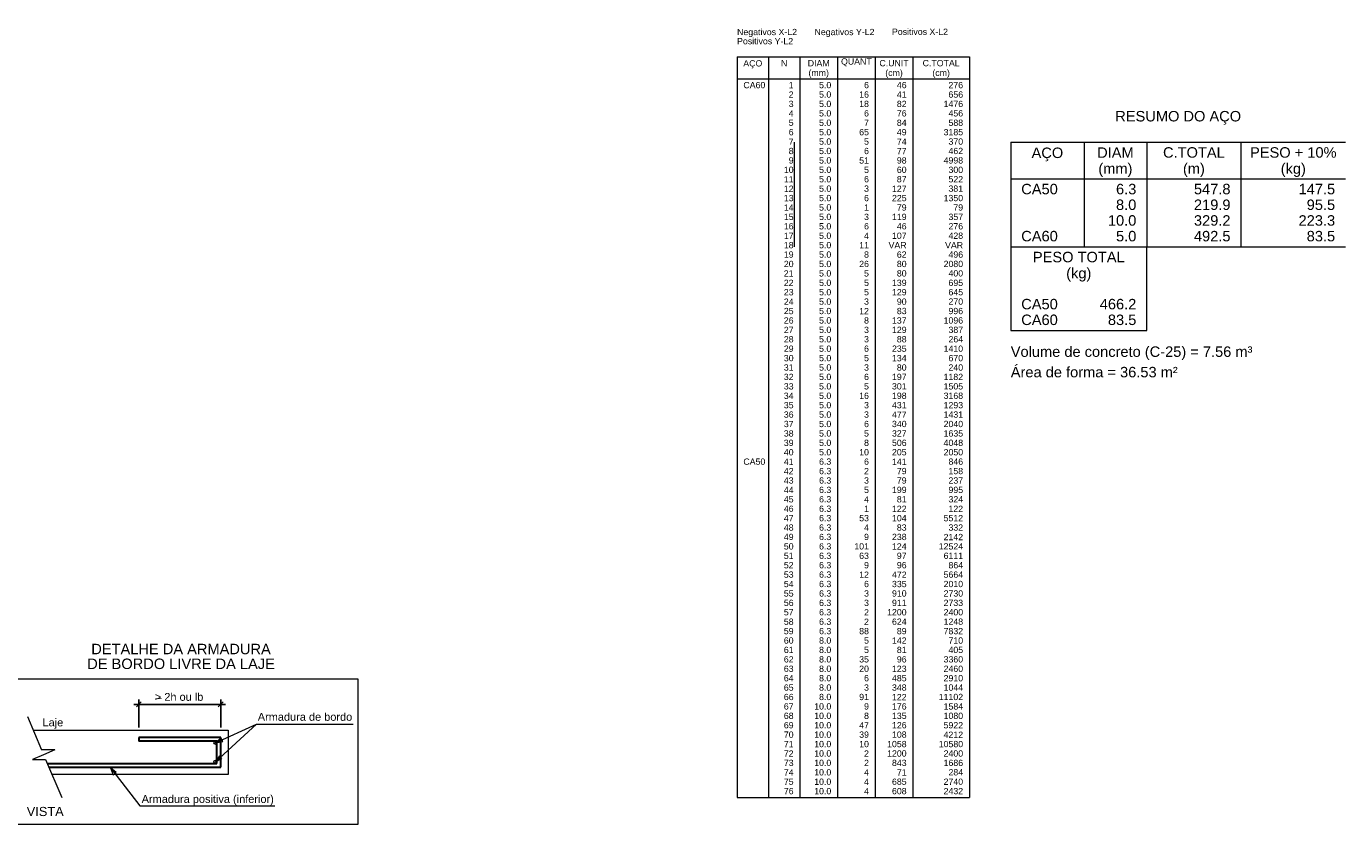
# Model space of a CAD drawing. Header units: millimetres. Extents: x 1852 to 2571, y -668 to -390.
# Tile 2 of 84: x 1868 to 1894, y -602 to -586. Entities that reach past the tile are written whole.
import ezdxf

# ---------------------------------------------------------------- set-up
doc = ezdxf.new("R2010")
doc.units = ezdxf.units.MM
for name, color, linetype, lineweight in [('Cotas', 1, 'Continuous', 0), ('DT-Arm complementar', 5, 'Continuous', 5), ('DT-Armadura', 1, 'Continuous', 30), ('DT-Forma', 5, 'Continuous', 5), ('DT-Indicações', 9, 'Continuous', 5), ('DT-Relação do aço', 250, 'Continuous', 5), ('DT-Textos', 7, 'Continuous', 5)]:
    doc.layers.add(name, color=color, linetype=linetype, lineweight=lineweight)
doc.styles.add('ARIAL', font='arial.ttf')
doc.styles.get("Standard").update_dxf_attribs({"font": 'arial.ttf'})
doc.dimstyles.new('UM_50.000000', dxfattribs={"dimtxt": 0.18, "dimasz": 0.1, "dimexe": 0.1, "dimexo": 0.2, "dimgap": 0, "dimtad": 1, "dimtih": 1, "dimtoh": 1, "dimdec": 1, "dimlfac": 50, "dimzin": 0, "dimdsep": 46, "dimtxsty": 'Standard', "dimcen": 0.09, "dimdle": 0.1, "dimadec": 1, "dimazin": 2, "dimtfac": 1, "dimtdec": 4, "dimtofl": 0, "dimtmove": 0, "dimatfit": 3, "dimfxl": 1, "dimtolj": 1, "dimarcsym": 0})

# ---------------------------------------------------------------- blocks, each defined once
blk = doc.blocks.new('_Oblique')
at = {"color": 0, "linetype": 'ByBlock', "lineweight": -2}
blk.add_line((-0.5, -0.5), (0.5, 0.5), dxfattribs=at)
blk = doc.blocks.new('*D1777')
at = {"layer": 'DT-Relação do aço', "color": 0, "linetype": 'Continuous', "lineweight": -2, "transparency": 16777216}
for p, q in [((1869.802, -600.313), (1869.802, -599.742)), ((1871.459, -600.313), (1871.459, -599.742)), ((1869.702, -599.842), (1871.559, -599.842))]:
    blk.add_line(p, q, dxfattribs=at)
at = {"layer": 'DT-Relação do aço', "color": 0, "linetype": 'Continuous', "lineweight": -2, "transparency": 16777216, "xscale": 0.1, "yscale": 0.1, "zscale": 0.1, "rotation": 180}
blk.add_blockref('_Oblique', (1869.802, -599.842), dxfattribs=at)
at = {"layer": 'DT-Relação do aço', "color": 0, "linetype": 'Continuous', "lineweight": -2, "transparency": 16777216, "xscale": 0.1, "yscale": 0.1, "zscale": 0.1}
blk.add_blockref('_Oblique', (1871.459, -599.842), dxfattribs=at)

msp = doc.modelspace()

# ---------------------------------------------------------------- linework, layer by layer
at = {"layer": 'Cotas'}
msp.add_lwpolyline([(1867.251, -599.322), (1874.232, -599.322), (1874.232, -602.277), (1867.251, -602.277), (1867.251, -599.322), (1867.251, -599.322), (1867.251, -599.322)], close=True, dxfattribs=at)
at = {"layer": 'DT-Arm complementar'}
for centre in [(1871.352, -600.6225), (1871.3512, -601.0042)]:
    msp.add_circle(centre, 0.0293, dxfattribs=at)
at = {"layer": 'DT-Armadura'}
for p, q in [((1871.4592, -600.513), (1869.8017, -600.513)), ((1869.8017, -600.513), (1869.8017, -600.588)), ((1871.4592, -601.113), (1871.4592, -600.513)), ((1871.3842, -600.588), (1869.8017, -600.588)), ((1871.3842, -601.038), (1871.3842, -600.588)), ((1867.9485, -601.038), (1871.3842, -601.038)), ((1867.9807, -601.113), (1871.4592, -601.113))]:
    msp.add_line(p, q, dxfattribs=at)
at = {"layer": 'DT-Forma'}
for p, q in [((1867.548, -600.0855), (1867.8345, -600.765)), ((1867.665, -600.363), (1871.6092, -600.363)), ((1871.6092, -600.363), (1871.6092, -601.263)), ((1868.1015, -600.765), (1867.8345, -600.765)), ((1868.1015, -600.765), (1867.875, -600.8617)), ((1867.875, -600.8617), (1867.6492, -600.9562)), ((1867.6492, -600.9562), (1867.914, -600.9562)), ((1867.914, -600.9562), (1868.2417, -601.7302)), ((1871.6092, -601.263), (1868.0437, -601.263))]:
    msp.add_line(p, q, dxfattribs=at)
at = {"layer": 'DT-Indicações'}
for p, q in [((1871.352, -600.6225), (1872.1852, -600.2415)), ((1871.3527, -601.008), (1872.1852, -600.2415)), ((1872.1852, -600.2415), (1874.142, -600.2415)), ((1869.2257, -601.1295), (1869.822, -601.8945)), ((1869.822, -601.8945), (1872.552, -601.8945))]:
    msp.add_line(p, q, dxfattribs=at)
for points in [[(1871.352, -600.6225), (1871.4995, -600.597), (1871.4671, -600.5261), (1871.352, -600.6225)], [(1871.3527, -601.008), (1871.4851, -600.938), (1871.4323, -600.8807), (1871.3527, -601.008)], [(1869.2257, -601.1295), (1869.2845, -601.2671), (1869.3461, -601.2192), (1869.2257, -601.1295)]]:
    msp.add_lwpolyline(points, dxfattribs=at)
at = {"layer": 'DT-Relação do aço', "linetype": 'Continuous'}
for p, q in [((1881.9119, -586.7318), (1886.6139, -586.7318)), ((1881.9119, -586.7318), (1881.9119, -601.7273)), ((1882.5473, -586.7318), (1882.5473, -601.7273)), ((1883.1827, -586.7318), (1883.1827, -601.7273)), ((1883.9452, -586.7318), (1883.9452, -601.7273)), ((1884.7077, -586.7318), (1884.7077, -601.7273)), ((1885.4702, -586.7318), (1885.4702, -601.7273)), ((1886.6139, -586.7318), (1886.6139, -601.7273)), ((1881.9119, -587.1766), (1886.6139, -587.1766)), ((1883.0694, -588.4571), (1883.0694, -590.5751)), ((1887.4516, -588.4571), (1887.4516, -590.5751)), ((1887.4516, -588.4571), (1894.2292, -588.4571)), ((1888.9342, -588.4571), (1888.9342, -590.5751)), ((1890.205, -588.4571), (1890.205, -590.5751)), ((1892.1112, -588.4571), (1892.1112, -590.5751)), ((1887.4516, -589.1984), (1894.2292, -589.1984)), ((1887.4516, -590.5751), (1894.2292, -590.5751)), ((1887.4516, -590.5751), (1887.4516, -592.2695)), ((1890.205, -592.2695), (1890.205, -590.5751)), ((1887.4516, -592.2695), (1890.205, -592.2695)), ((1881.9119, -601.7273), (1886.6139, -601.7273))]:
    msp.add_line(p, q, dxfattribs=at)

# ---------------------------------------------------------------- texts
at = {"layer": 'DT-Relação do aço', "linetype": 'Continuous', "line_spacing_factor": 0.798, "style": 'ARIAL'}
for s, insert, char_height, width, attachment_point in [('Positivos X-L2', (1885.0466, -586.2871), 0.12708, 2.275195, 7), ('Negativos X-L2', (1881.9117, -586.3289), 0.12708, 2.433712, 7), ('Positivos Y-L2', (1881.9119, -586.4777), 0.12708, 2.275195, 7), ('Negativos Y-L2', (1883.4795, -586.3289), 0.12708, 2.433712, 7), ('AÇO', (1882.2297, -586.9643), 0.12708, 0.771376, 8), ('N', (1882.865, -586.9225), 0.1271, 0.257068, 8), ('DIAM', (1883.564, -586.9225), 0.12708, 0.889916, 8), ('QUANT', (1884.3264, -586.9225), 0.12708, 1.245882, 8), ('C.UNIT', (1885.0889, -586.9225), 0.12708, 1.186439, 8), ('C.TOTAL', (1886.042, -586.9225), 0.12708, 1.503124, 8), ('(mm)', (1883.5641, -587.1551), 0.12708, 0.830125, 8), ('(cm)', (1885.0887, -587.1551), 0.12708, 0.711585, 8), ('(cm)', (1886.0421, -587.1551), 0.12708, 0.711585, 8), ('CA60', (1882.039, -587.3672), 0.12708, 0.890437, 7), ('2', (1883.0556, -587.5579), 0.1271, 0.197972, 9), ('1', (1883.0556, -587.3672), 0.1271, 0.197972, 9), ('5.0', (1883.8181, -587.3672), 0.12708, 0.494842, 9), ('5.0', (1883.8181, -587.5579), 0.12708, 0.494842, 9), ('16', (1884.5806, -587.5579), 0.12708, 0.395943, 9), ('6', (1884.5806, -587.3672), 0.1271, 0.197972, 9), ('46', (1885.3431, -587.3672), 0.12708, 0.395943, 9), ('41', (1885.3431, -587.5579), 0.12708, 0.395943, 9), ('276', (1886.4868, -587.3672), 0.12708, 0.593915, 9), ('656', (1886.4868, -587.5579), 0.12708, 0.593915, 9), ('3', (1883.0556, -587.7485), 0.1271, 0.197972, 9), ('5.0', (1883.8181, -587.7485), 0.12708, 0.494842, 9), ('18', (1884.5806, -587.7485), 0.12708, 0.395943, 9), ('82', (1885.3431, -587.7485), 0.12708, 0.395943, 9), ('1476', (1886.4868, -587.7485), 0.12708, 0.791886, 9), ('4', (1883.0556, -587.9391), 0.1271, 0.197972, 9), ('5', (1883.0556, -588.1297), 0.1271, 0.197972, 9), ('5.0', (1883.8181, -587.9391), 0.12708, 0.494842, 9), ('5.0', (1883.8181, -588.1297), 0.12708, 0.494842, 9), ('7', (1884.5806, -588.1297), 0.1271, 0.197972, 9), ('6', (1884.5806, -587.9391), 0.1271, 0.197972, 9), ('84', (1885.3431, -588.1297), 0.12708, 0.395943, 9), ('76', (1885.3431, -587.9391), 0.12708, 0.395943, 9), ('456', (1886.4868, -587.9391), 0.12708, 0.593915, 9), ('588', (1886.4868, -588.1297), 0.12708, 0.593915, 9), ('RESUMO DO AÇO', (1890.8402, -588.1032), 0.2118, 5.109195, 8), ('6', (1883.0556, -588.3203), 0.1271, 0.197972, 9), ('5.0', (1883.8181, -588.3203), 0.12708, 0.494842, 9), ('65', (1884.5806, -588.3203), 0.12708, 0.395943, 9), ('49', (1885.3431, -588.3203), 0.12708, 0.395943, 9), ('3185', (1886.4868, -588.3203), 0.12708, 0.791886, 9), ('7', (1883.0556, -588.511), 0.1271, 0.197972, 9), ('5.0', (1883.8181, -588.511), 0.12708, 0.494842, 9), ('5', (1884.5806, -588.511), 0.1271, 0.197972, 9), ('74', (1885.3431, -588.511), 0.12708, 0.395943, 9), ('370', (1886.4868, -588.511), 0.12708, 0.593915, 9), ('DIAM', (1889.5696, -588.7748), 0.2118, 1.483193, 8), ('C.TOTAL', (1891.1581, -588.7748), 0.2118, 2.505206, 8), ('PESO + 10%', (1893.1702, -588.7748), 0.2118, 3.512155, 8), ('9', (1883.0556, -588.8922), 0.1271, 0.197972, 9), ('8', (1883.0556, -588.7016), 0.1271, 0.197972, 9), ('5.0', (1883.8181, -588.7016), 0.12708, 0.494842, 9), ('5.0', (1883.8181, -588.8922), 0.12708, 0.494842, 9), ('51', (1884.5806, -588.8922), 0.12708, 0.395943, 9), ('6', (1884.5806, -588.7016), 0.1271, 0.197972, 9), ('98', (1885.3431, -588.8922), 0.12708, 0.395943, 9), ('77', (1885.3431, -588.7016), 0.12708, 0.395943, 9), ('4998', (1886.4868, -588.8922), 0.12708, 0.791886, 9), ('462', (1886.4868, -588.7016), 0.12708, 0.593915, 9), ('AÇO', (1888.1932, -588.8442), 0.2118, 1.285627, 8), ('10', (1883.0556, -589.0828), 0.12708, 0.395943, 9), ('5.0', (1883.8181, -589.0828), 0.12708, 0.494842, 9), ('5', (1884.5806, -589.0828), 0.1271, 0.197972, 9), ('60', (1885.3431, -589.0828), 0.12708, 0.395943, 9), ('300', (1886.4868, -589.0828), 0.12708, 0.593915, 9), ('(mm)', (1889.5692, -589.1622), 0.2118, 1.383541, 8), ('(m)', (1891.1582, -589.1622), 0.2118, 0.889337, 8), ('(kg)', (1893.1702, -589.1622), 0.2118, 1.021723, 8), ('11', (1883.0556, -589.2734), 0.12708, 0.395943, 9), ('12', (1883.0556, -589.4641), 0.12708, 0.395943, 9), ('5.0', (1883.8181, -589.2734), 0.12708, 0.494842, 9), ('5.0', (1883.8181, -589.4641), 0.12708, 0.494842, 9), ('3', (1884.5806, -589.4641), 0.1271, 0.197972, 9), ('6', (1884.5806, -589.2734), 0.1271, 0.197972, 9), ('127', (1885.3431, -589.4641), 0.12708, 0.593915, 9), ('87', (1885.3431, -589.2734), 0.12708, 0.395943, 9), ('522', (1886.4868, -589.2734), 0.12708, 0.593915, 9), ('381', (1886.4868, -589.4641), 0.12708, 0.593915, 9), ('CA50', (1887.6634, -589.5161), 0.2118, 1.484062, 7), ('6.3', (1889.9932, -589.5161), 0.2118, 0.824737, 9), ('547.8', (1891.8994, -589.5161), 0.2118, 1.484642, 9), ('147.5', (1894.0174, -589.5161), 0.2118, 1.484642, 9), ('13', (1883.0556, -589.6547), 0.12708, 0.395943, 9), ('5.0', (1883.8181, -589.6547), 0.12708, 0.494842, 9), ('6', (1884.5806, -589.6547), 0.1271, 0.197972, 9), ('225', (1885.3431, -589.6547), 0.12708, 0.593915, 9), ('1350', (1886.4868, -589.6547), 0.12708, 0.791886, 9), ('8.0', (1889.9932, -589.8338), 0.2118, 0.824737, 9), ('219.9', (1891.8994, -589.8338), 0.2118, 1.484642, 9), ('95.5', (1894.0174, -589.8338), 0.2118, 1.154689, 9), ('14', (1883.0556, -589.8453), 0.12708, 0.395943, 9), ('5.0', (1883.8181, -589.8453), 0.12708, 0.494842, 9), ('5.0', (1883.8181, -590.0359), 0.12708, 0.494842, 9), ('3', (1884.5806, -590.0359), 0.1271, 0.197972, 9), ('1', (1884.5806, -589.8453), 0.1271, 0.197972, 9), ('119', (1885.3431, -590.0359), 0.12708, 0.593915, 9), ('79', (1885.3431, -589.8453), 0.12708, 0.395943, 9), ('357', (1886.4868, -590.0359), 0.12708, 0.593915, 9), ('79', (1886.4868, -589.8453), 0.12708, 0.395943, 9), ('15', (1883.0556, -590.0359), 0.12708, 0.395943, 9), ('16', (1883.0556, -590.2265), 0.12708, 0.395943, 9), ('5.0', (1883.8181, -590.2265), 0.12708, 0.494842, 9), ('6', (1884.5806, -590.2265), 0.1271, 0.197972, 9), ('46', (1885.3431, -590.2265), 0.12708, 0.395943, 9), ('276', (1886.4868, -590.2265), 0.12708, 0.593915, 9), ('10.0', (1889.9932, -590.1515), 0.2118, 1.154689, 9), ('329.2', (1891.8994, -590.1515), 0.2118, 1.484642, 9), ('223.3', (1894.0174, -590.1515), 0.2118, 1.484642, 9), ('17', (1883.0556, -590.4172), 0.12708, 0.395943, 9), ('5.0', (1883.8181, -590.4172), 0.12708, 0.494842, 9), ('4', (1884.5806, -590.4172), 0.1271, 0.197972, 9), ('107', (1885.3431, -590.4172), 0.12708, 0.593915, 9), ('428', (1886.4868, -590.4172), 0.12708, 0.593915, 9), ('CA60', (1887.6634, -590.4692), 0.2118, 1.484062, 7), ('5.0', (1889.9932, -590.4692), 0.2118, 0.824737, 9), ('492.5', (1891.8994, -590.4692), 0.2118, 1.484642, 9), ('83.5', (1894.0174, -590.4692), 0.2118, 1.154689, 9), ('18', (1883.0556, -590.6078), 0.12708, 0.395943, 9), ('19', (1883.0556, -590.7984), 0.12708, 0.395943, 9), ('5.0', (1883.8181, -590.6078), 0.12708, 0.494842, 9), ('5.0', (1883.8181, -590.7984), 0.12708, 0.494842, 9), ('11', (1884.5806, -590.6078), 0.12708, 0.395943, 9), ('8', (1884.5806, -590.7984), 0.1271, 0.197972, 9), ('VAR', (1885.3431, -590.6078), 0.12708, 0.731921, 9), ('62', (1885.3431, -590.7984), 0.12708, 0.395943, 9), ('VAR', (1886.4868, -590.6078), 0.12708, 0.731921, 9), ('496', (1886.4868, -590.7984), 0.12708, 0.593915, 9), ('PESO TOTAL', (1888.8283, -590.8928), 0.2118, 3.725364, 8), ('20', (1883.0556, -590.989), 0.12708, 0.395943, 9), ('5.0', (1883.8181, -590.989), 0.12708, 0.494842, 9), ('26', (1884.5806, -590.989), 0.12708, 0.395943, 9), ('80', (1885.3431, -590.989), 0.12708, 0.395943, 9), ('2080', (1886.4868, -590.989), 0.12708, 0.791886, 9), ('21', (1883.0556, -591.1796), 0.12708, 0.395943, 9), ('22', (1883.0556, -591.3703), 0.12708, 0.395943, 9), ('5.0', (1883.8181, -591.1796), 0.12708, 0.494842, 9), ('5.0', (1883.8181, -591.3703), 0.12708, 0.494842, 9), ('5', (1884.5806, -591.1796), 0.1271, 0.197972, 9), ('139', (1885.3431, -591.3703), 0.12708, 0.593915, 9), ('80', (1885.3431, -591.1796), 0.12708, 0.395943, 9), ('400', (1886.4868, -591.1796), 0.12708, 0.593915, 9), ('695', (1886.4868, -591.3703), 0.12708, 0.593915, 9), ('(kg)', (1888.8282, -591.2802), 0.2118, 1.021723, 8), ('23', (1883.0556, -591.5609), 0.12708, 0.395943, 9), ('5.0', (1883.8181, -591.5609), 0.12708, 0.494842, 9), ('5', (1884.5806, -591.3703), 0.1271, 0.197972, 9), ('5', (1884.5806, -591.5609), 0.1271, 0.197972, 9), ('129', (1885.3431, -591.5609), 0.12708, 0.593915, 9), ('645', (1886.4868, -591.5609), 0.12708, 0.593915, 9), ('24', (1883.0556, -591.7515), 0.12708, 0.395943, 9), ('5.0', (1883.8181, -591.7515), 0.12708, 0.494842, 9), ('3', (1884.5806, -591.7515), 0.1271, 0.197972, 9), ('90', (1885.3431, -591.7515), 0.12708, 0.395943, 9), ('270', (1886.4868, -591.7515), 0.12708, 0.593915, 9), ('CA50', (1887.6634, -591.8459), 0.2118, 1.484062, 7), ('466.2', (1889.9932, -591.8459), 0.2118, 1.484642, 9), ('25', (1883.0556, -591.9421), 0.12708, 0.395943, 9), ('26', (1883.0556, -592.1327), 0.12708, 0.395943, 9), ('5.0', (1883.8181, -591.9421), 0.12708, 0.494842, 9), ('5.0', (1883.8181, -592.1327), 0.12708, 0.494842, 9), ('12', (1884.5806, -591.9421), 0.12708, 0.395943, 9), ('8', (1884.5806, -592.1327), 0.1271, 0.197972, 9), ('137', (1885.3431, -592.1327), 0.12708, 0.593915, 9), ('83', (1885.3431, -591.9421), 0.12708, 0.395943, 9), ('1096', (1886.4868, -592.1327), 0.12708, 0.791886, 9), ('996', (1886.4868, -591.9421), 0.12708, 0.593915, 9), ('CA60', (1887.6634, -592.1636), 0.2118, 1.484062, 7), ('83.5', (1889.9932, -592.1636), 0.2118, 1.154689, 9), ('27', (1883.0556, -592.3234), 0.12708, 0.395943, 9), ('5.0', (1883.8181, -592.3234), 0.12708, 0.494842, 9), ('3', (1884.5806, -592.3234), 0.1271, 0.197972, 9), ('129', (1885.3431, -592.3234), 0.12708, 0.593915, 9), ('387', (1886.4868, -592.3234), 0.12708, 0.593915, 9), ('28', (1883.0556, -592.514), 0.12708, 0.395943, 9), ('29', (1883.0556, -592.7046), 0.12708, 0.395943, 9), ('5.0', (1883.8181, -592.514), 0.12708, 0.494842, 9), ('5.0', (1883.8181, -592.7046), 0.12708, 0.494842, 9), ('3', (1884.5806, -592.514), 0.1271, 0.197972, 9), ('6', (1884.5806, -592.7046), 0.1271, 0.197972, 9), ('235', (1885.3431, -592.7046), 0.12708, 0.593915, 9), ('88', (1885.3431, -592.514), 0.12708, 0.395943, 9), ('1410', (1886.4868, -592.7046), 0.12708, 0.791886, 9), ('264', (1886.4868, -592.514), 0.12708, 0.593915, 9), ('30', (1883.0556, -592.8952), 0.12708, 0.395943, 9), ('5.0', (1883.8181, -592.8952), 0.12708, 0.494842, 9), ('5', (1884.5806, -592.8952), 0.1271, 0.197972, 9), ('134', (1885.3431, -592.8952), 0.12708, 0.593915, 9), ('670', (1886.4868, -592.8952), 0.12708, 0.593915, 9), ('Volume de concreto (C-25) = 7.56 m³', (1887.4512, -592.8692), 0.2118, 9.809933, 7), ('31', (1883.0556, -593.0858), 0.12708, 0.395943, 9), ('5.0', (1883.8181, -593.0858), 0.12708, 0.494842, 9), ('3', (1884.5806, -593.0858), 0.1271, 0.197972, 9), ('80', (1885.3431, -593.0858), 0.12708, 0.395943, 9), ('240', (1886.4868, -593.0858), 0.12708, 0.593915, 9), ('Área de forma = 36.53 m²', (1887.4516, -593.2226), 0.2118, 6.776629, 7), ('32', (1883.0556, -593.2765), 0.12708, 0.395943, 9), ('33', (1883.0556, -593.4671), 0.12708, 0.395943, 9), ('5.0', (1883.8181, -593.2765), 0.12708, 0.494842, 9), ('5.0', (1883.8181, -593.4671), 0.12708, 0.494842, 9), ('5', (1884.5806, -593.4671), 0.1271, 0.197972, 9), ('6', (1884.5806, -593.2765), 0.1271, 0.197972, 9), ('301', (1885.3431, -593.4671), 0.12708, 0.593915, 9), ('197', (1885.3431, -593.2765), 0.12708, 0.593915, 9), ('1182', (1886.4868, -593.2765), 0.12708, 0.791886, 9), ('1505', (1886.4868, -593.4671), 0.12708, 0.791886, 9), ('34', (1883.0556, -593.6577), 0.12708, 0.395943, 9), ('5.0', (1883.8181, -593.6577), 0.12708, 0.494842, 9), ('16', (1884.5806, -593.6577), 0.12708, 0.395943, 9), ('198', (1885.3431, -593.6577), 0.12708, 0.593915, 9), ('3168', (1886.4868, -593.6577), 0.12708, 0.791886, 9), ('35', (1883.0556, -593.8483), 0.12708, 0.395943, 9), ('36', (1883.0556, -594.0389), 0.12708, 0.395943, 9), ('5.0', (1883.8181, -593.8483), 0.12708, 0.494842, 9), ('5.0', (1883.8181, -594.0389), 0.12708, 0.494842, 9), ('3', (1884.5806, -593.8483), 0.1271, 0.197972, 9), ('3', (1884.5806, -594.0389), 0.1271, 0.197972, 9), ('431', (1885.3431, -593.8483), 0.12708, 0.593915, 9), ('477', (1885.3431, -594.0389), 0.12708, 0.593915, 9), ('1293', (1886.4868, -593.8483), 0.12708, 0.791886, 9), ('1431', (1886.4868, -594.0389), 0.12708, 0.791886, 9), ('37', (1883.0556, -594.2296), 0.12708, 0.395943, 9), ('5.0', (1883.8181, -594.2296), 0.12708, 0.494842, 9), ('6', (1884.5806, -594.2296), 0.1271, 0.197972, 9), ('340', (1885.3431, -594.2296), 0.12708, 0.593915, 9), ('2040', (1886.4868, -594.2296), 0.12708, 0.791886, 9), ('38', (1883.0556, -594.4202), 0.12708, 0.395943, 9), ('5.0', (1883.8181, -594.4202), 0.12708, 0.494842, 9), ('5', (1884.5806, -594.4202), 0.1271, 0.197972, 9), ('327', (1885.3431, -594.4202), 0.12708, 0.593915, 9), ('1635', (1886.4868, -594.4202), 0.12708, 0.791886, 9), ('40', (1883.0556, -594.8014), 0.12708, 0.395943, 9), ('39', (1883.0556, -594.6108), 0.12708, 0.395943, 9), ('5.0', (1883.8181, -594.6108), 0.12708, 0.494842, 9), ('5.0', (1883.8181, -594.8014), 0.12708, 0.494842, 9), ('10', (1884.5806, -594.8014), 0.12708, 0.395943, 9), ('8', (1884.5806, -594.6108), 0.1271, 0.197972, 9), ('506', (1885.3431, -594.6108), 0.12708, 0.593915, 9), ('205', (1885.3431, -594.8014), 0.12708, 0.593915, 9), ('4048', (1886.4868, -594.6108), 0.12708, 0.791886, 9), ('2050', (1886.4868, -594.8014), 0.12708, 0.791886, 9), ('CA50', (1882.039, -594.992), 0.12708, 0.890437, 7), ('41', (1883.0556, -594.992), 0.12708, 0.395943, 9), ('6.3', (1883.8181, -594.992), 0.12708, 0.494842, 9), ('6', (1884.5806, -594.992), 0.1271, 0.197972, 9), ('141', (1885.3431, -594.992), 0.12708, 0.593915, 9), ('846', (1886.4868, -594.992), 0.12708, 0.593915, 9), ('42', (1883.0556, -595.1827), 0.12708, 0.395943, 9), ('43', (1883.0556, -595.3733), 0.12708, 0.395943, 9), ('6.3', (1883.8181, -595.1827), 0.12708, 0.494842, 9), ('6.3', (1883.8181, -595.3733), 0.12708, 0.494842, 9), ('3', (1884.5806, -595.3733), 0.1271, 0.197972, 9), ('2', (1884.5806, -595.1827), 0.1271, 0.197972, 9), ('79', (1885.3431, -595.1827), 0.12708, 0.395943, 9), ('79', (1885.3431, -595.3733), 0.12708, 0.395943, 9), ('237', (1886.4868, -595.3733), 0.12708, 0.593915, 9), ('158', (1886.4868, -595.1827), 0.12708, 0.593915, 9), ('44', (1883.0556, -595.5639), 0.12708, 0.395943, 9), ('6.3', (1883.8181, -595.5639), 0.12708, 0.494842, 9), ('5', (1884.5806, -595.5639), 0.1271, 0.197972, 9), ('199', (1885.3431, -595.5639), 0.12708, 0.593915, 9), ('995', (1886.4868, -595.5639), 0.12708, 0.593915, 9), ('45', (1883.0556, -595.7545), 0.12708, 0.395943, 9), ('6.3', (1883.8181, -595.7545), 0.12708, 0.494842, 9), ('4', (1884.5806, -595.7545), 0.1271, 0.197972, 9), ('81', (1885.3431, -595.7545), 0.12708, 0.395943, 9), ('324', (1886.4868, -595.7545), 0.12708, 0.593915, 9), ('46', (1883.0556, -595.9451), 0.12708, 0.395943, 9), ('47', (1883.0556, -596.1358), 0.12708, 0.395943, 9), ('6.3', (1883.8181, -595.9451), 0.12708, 0.494842, 9), ('6.3', (1883.8181, -596.1358), 0.12708, 0.494842, 9), ('53', (1884.5806, -596.1358), 0.12708, 0.395943, 9), ('1', (1884.5806, -595.9451), 0.1271, 0.197972, 9), ('122', (1885.3431, -595.9451), 0.12708, 0.593915, 9), ('104', (1885.3431, -596.1358), 0.12708, 0.593915, 9), ('5512', (1886.4868, -596.1358), 0.12708, 0.791886, 9), ('122', (1886.4868, -595.9451), 0.12708, 0.593915, 9), ('48', (1883.0556, -596.3264), 0.12708, 0.395943, 9), ('6.3', (1883.8181, -596.3264), 0.12708, 0.494842, 9), ('4', (1884.5806, -596.3264), 0.1271, 0.197972, 9), ('83', (1885.3431, -596.3264), 0.12708, 0.395943, 9), ('332', (1886.4868, -596.3264), 0.12708, 0.593915, 9), ('49', (1883.0556, -596.517), 0.12708, 0.395943, 9), ('50', (1883.0556, -596.7076), 0.12708, 0.395943, 9), ('6.3', (1883.8181, -596.517), 0.12708, 0.494842, 9), ('6.3', (1883.8181, -596.7076), 0.12708, 0.494842, 9), ('101', (1884.5806, -596.7076), 0.12708, 0.593915, 9), ('9', (1884.5806, -596.517), 0.1271, 0.197972, 9), ('238', (1885.3431, -596.517), 0.12708, 0.593915, 9), ('124', (1885.3431, -596.7076), 0.12708, 0.593915, 9), ('12524', (1886.4868, -596.7076), 0.12708, 0.989858, 9), ('2142', (1886.4868, -596.517), 0.12708, 0.791886, 9), ('51', (1883.0556, -596.8982), 0.12708, 0.395943, 9), ('6.3', (1883.8181, -596.8982), 0.12708, 0.494842, 9), ('63', (1884.5806, -596.8982), 0.12708, 0.395943, 9), ('97', (1885.3431, -596.8982), 0.12708, 0.395943, 9), ('6111', (1886.4868, -596.8982), 0.12708, 0.791886, 9), ('52', (1883.0556, -597.0889), 0.12708, 0.395943, 9), ('6.3', (1883.8181, -597.0889), 0.12708, 0.494842, 9), ('9', (1884.5806, -597.0889), 0.1271, 0.197972, 9), ('96', (1885.3431, -597.0889), 0.12708, 0.395943, 9), ('864', (1886.4868, -597.0889), 0.12708, 0.593915, 9), ('53', (1883.0556, -597.2795), 0.12708, 0.395943, 9), ('54', (1883.0556, -597.4701), 0.12708, 0.395943, 9), ('6.3', (1883.8181, -597.2795), 0.12708, 0.494842, 9), ('6.3', (1883.8181, -597.4701), 0.12708, 0.494842, 9), ('12', (1884.5806, -597.2795), 0.12708, 0.395943, 9), ('6', (1884.5806, -597.4701), 0.1271, 0.197972, 9), ('472', (1885.3431, -597.2795), 0.12708, 0.593915, 9), ('335', (1885.3431, -597.4701), 0.12708, 0.593915, 9), ('5664', (1886.4868, -597.2795), 0.12708, 0.791886, 9), ('2010', (1886.4868, -597.4701), 0.12708, 0.791886, 9), ('55', (1883.0556, -597.6607), 0.12708, 0.395943, 9), ('6.3', (1883.8181, -597.6607), 0.12708, 0.494842, 9), ('3', (1884.5806, -597.6607), 0.1271, 0.197972, 9), ('910', (1885.3431, -597.6607), 0.12708, 0.593915, 9), ('2730', (1886.4868, -597.6607), 0.12708, 0.791886, 9), ('56', (1883.0556, -597.8513), 0.12708, 0.395943, 9), ('57', (1883.0556, -598.042), 0.12708, 0.395943, 9), ('6.3', (1883.8181, -597.8513), 0.12708, 0.494842, 9), ('6.3', (1883.8181, -598.042), 0.12708, 0.494842, 9), ('3', (1884.5806, -597.8513), 0.1271, 0.197972, 9), ('2', (1884.5806, -598.042), 0.1271, 0.197972, 9), ('1200', (1885.3431, -598.042), 0.12708, 0.791886, 9), ('911', (1885.3431, -597.8513), 0.12708, 0.593915, 9), ('2733', (1886.4868, -597.8513), 0.12708, 0.791886, 9), ('2400', (1886.4868, -598.042), 0.12708, 0.791886, 9), ('58', (1883.0556, -598.2326), 0.12708, 0.395943, 9), ('6.3', (1883.8181, -598.2326), 0.12708, 0.494842, 9), ('2', (1884.5806, -598.2326), 0.1271, 0.197972, 9), ('624', (1885.3431, -598.2326), 0.12708, 0.593915, 9), ('1248', (1886.4868, -598.2326), 0.12708, 0.791886, 9), ('59', (1883.0556, -598.4232), 0.12708, 0.395943, 9), ('6.3', (1883.8181, -598.4232), 0.12708, 0.494842, 9), ('88', (1884.5806, -598.4232), 0.12708, 0.395943, 9), ('89', (1885.3431, -598.4232), 0.12708, 0.395943, 9), ('7832', (1886.4868, -598.4232), 0.12708, 0.791886, 9), ('60', (1883.0556, -598.6138), 0.12708, 0.395943, 9), ('61', (1883.0556, -598.8044), 0.12708, 0.395943, 9), ('8.0', (1883.8181, -598.6138), 0.12708, 0.494842, 9), ('8.0', (1883.8181, -598.8044), 0.12708, 0.494842, 9), ('5', (1884.5806, -598.6138), 0.1271, 0.197972, 9), ('5', (1884.5806, -598.8044), 0.1271, 0.197972, 9), ('142', (1885.3431, -598.6138), 0.12708, 0.593915, 9), ('81', (1885.3431, -598.8044), 0.12708, 0.395943, 9), ('405', (1886.4868, -598.8044), 0.12708, 0.593915, 9), ('710', (1886.4868, -598.6138), 0.12708, 0.593915, 9), ('62', (1883.0556, -598.9951), 0.12708, 0.395943, 9), ('8.0', (1883.8181, -598.9951), 0.12708, 0.494842, 9), ('35', (1884.5806, -598.9951), 0.12708, 0.395943, 9), ('96', (1885.3431, -598.9951), 0.12708, 0.395943, 9), ('3360', (1886.4868, -598.9951), 0.12708, 0.791886, 9), ('63', (1883.0556, -599.1857), 0.12708, 0.395943, 9), ('64', (1883.0556, -599.3763), 0.12708, 0.395943, 9), ('8.0', (1883.8181, -599.1857), 0.12708, 0.494842, 9), ('8.0', (1883.8181, -599.3763), 0.12708, 0.494842, 9), ('20', (1884.5806, -599.1857), 0.12708, 0.395943, 9), ('6', (1884.5806, -599.3763), 0.1271, 0.197972, 9), ('485', (1885.3431, -599.3763), 0.12708, 0.593915, 9), ('123', (1885.3431, -599.1857), 0.12708, 0.593915, 9), ('2460', (1886.4868, -599.1857), 0.12708, 0.791886, 9), ('2910', (1886.4868, -599.3763), 0.12708, 0.791886, 9), ('65', (1883.0556, -599.5669), 0.12708, 0.395943, 9), ('8.0', (1883.8181, -599.5669), 0.12708, 0.494842, 9), ('3', (1884.5806, -599.5669), 0.1271, 0.197972, 9), ('348', (1885.3431, -599.5669), 0.12708, 0.593915, 9), ('1044', (1886.4868, -599.5669), 0.12708, 0.791886, 9), ('66', (1883.0556, -599.7575), 0.12708, 0.395943, 9), ('8.0', (1883.8181, -599.7575), 0.12708, 0.494842, 9), ('91', (1884.5806, -599.7575), 0.12708, 0.395943, 9), ('122', (1885.3431, -599.7575), 0.12708, 0.593915, 9), ('11102', (1886.4868, -599.7575), 0.12708, 0.989858, 9), ('67', (1883.0556, -599.9482), 0.12708, 0.395943, 9), ('68', (1883.0556, -600.1388), 0.12708, 0.395943, 9), ('10.0', (1883.8181, -599.9482), 0.12708, 0.692813, 9), ('10.0', (1883.8181, -600.1388), 0.12708, 0.692813, 9), ('9', (1884.5806, -599.9482), 0.1271, 0.197972, 9), ('8', (1884.5806, -600.1388), 0.1271, 0.197972, 9), ('176', (1885.3431, -599.9482), 0.12708, 0.593915, 9), ('135', (1885.3431, -600.1388), 0.12708, 0.593915, 9), ('1584', (1886.4868, -599.9482), 0.12708, 0.791886, 9), ('1080', (1886.4868, -600.1388), 0.12708, 0.791886, 9), ('69', (1883.0556, -600.3294), 0.12708, 0.395943, 9), ('10.0', (1883.8181, -600.3294), 0.12708, 0.692813, 9), ('47', (1884.5806, -600.3294), 0.12708, 0.395943, 9), ('126', (1885.3431, -600.3294), 0.12708, 0.593915, 9), ('5922', (1886.4868, -600.3294), 0.12708, 0.791886, 9), ('70', (1883.0556, -600.52), 0.12708, 0.395943, 9), ('71', (1883.0556, -600.7106), 0.12708, 0.395943, 9), ('10.0', (1883.8181, -600.52), 0.12708, 0.692813, 9), ('10.0', (1883.8181, -600.7106), 0.12708, 0.692813, 9), ('39', (1884.5806, -600.52), 0.12708, 0.395943, 9), ('10', (1884.5806, -600.7106), 0.12708, 0.395943, 9), ('1058', (1885.3431, -600.7106), 0.12708, 0.791886, 9), ('108', (1885.3431, -600.52), 0.12708, 0.593915, 9), ('10580', (1886.4868, -600.7106), 0.12708, 0.989858, 9), ('4212', (1886.4868, -600.52), 0.12708, 0.791886, 9), ('72', (1883.0556, -600.9013), 0.12708, 0.395943, 9), ('10.0', (1883.8181, -600.9013), 0.12708, 0.692813, 9), ('2', (1884.5806, -600.9013), 0.1271, 0.197972, 9), ('1200', (1885.3431, -600.9013), 0.12708, 0.791886, 9), ('2400', (1886.4868, -600.9013), 0.12708, 0.791886, 9), ('73', (1883.0556, -601.0919), 0.12708, 0.395943, 9), ('10.0', (1883.8181, -601.0919), 0.12708, 0.692813, 9), ('2', (1884.5806, -601.0919), 0.1271, 0.197972, 9), ('843', (1885.3431, -601.0919), 0.12708, 0.593915, 9), ('1686', (1886.4868, -601.0919), 0.12708, 0.791886, 9), ('74', (1883.0556, -601.2825), 0.12708, 0.395943, 9), ('75', (1883.0556, -601.4731), 0.12708, 0.395943, 9), ('10.0', (1883.8181, -601.2825), 0.12708, 0.692813, 9), ('10.0', (1883.8181, -601.4731), 0.12708, 0.692813, 9), ('4', (1884.5806, -601.2825), 0.1271, 0.197972, 9), ('4', (1884.5806, -601.4731), 0.1271, 0.197972, 9), ('685', (1885.3431, -601.4731), 0.12708, 0.593915, 9), ('71', (1885.3431, -601.2825), 0.12708, 0.395943, 9), ('2740', (1886.4868, -601.4731), 0.12708, 0.791886, 9), ('284', (1886.4868, -601.2825), 0.12708, 0.593915, 9), ('76', (1883.0556, -601.6637), 0.12708, 0.395943, 9), ('10.0', (1883.8181, -601.6637), 0.12708, 0.692813, 9), ('4', (1884.5806, -601.6637), 0.1271, 0.197972, 9), ('608', (1885.3431, -601.6637), 0.12708, 0.593915, 9), ('2432', (1886.4868, -601.6637), 0.12708, 0.791886, 9)]:
    msp.add_mtext(s, dxfattribs=dict(at, insert=insert, char_height=char_height, width=width, attachment_point=attachment_point))
at = {"layer": 'DT-Textos', "linetype": 'Continuous', "line_spacing_factor": 0.798, "style": 'ARIAL'}
for s, insert, char_height, attachment_point in [('DETALHE DA ARMADURA', (1870.6567, -598.83), 0.2118, 8), ('DE BORDO LIVRE DA LAJE', (1870.6567, -599.1292), 0.2118, 8), ('> 2h ou lb', (1870.1272, -599.772), 0.15885, 7), ('_', (1870.1377, -599.736), 0.1588, 7), ('Armadura de bordo', (1872.21, -600.1762), 0.15885, 7), ('Laje', (1867.8531, -600.3344), 0.15885, 7), ('VISTA', (1867.5337, -602.1062), 0.18532, 7), ('Armadura positiva (inferior)', (1872.5353, -601.8854), 0.15885, 9)]:
    msp.add_mtext(s, dxfattribs=dict(at, insert=insert, char_height=char_height, attachment_point=attachment_point))

# ---------------------------------------------------------------- dimensions: what is measured, and where the dimension line sits
at = {"layer": 'DT-Relação do aço', "linetype": 'Continuous'}
dim = msp.add_linear_dim(base=(1871.4592, -599.8417), p1=(1869.8017, -600.513), p2=(1871.4592, -600.513), text=' ', dimstyle='UM_50.000000', override={"dimtxt": 0.2118, "dimasz": 0.1, "dimexe": 0.1, "dimexo": 0.2, "dimtad": 1, "dimtih": 0, "dimtoh": 0, "dimdec": 1, "dimlfac": 50, "dimzin": 8, "dimtxsty": 'ARIAL', "dimblk": 'Oblique', "dimblk1": 'Oblique', "dimblk2": 'Oblique', "dimsah": 1, "dimdle": 0.1, "dimse1": 0, "dimse2": 0, "dimclrt": 7, "dimadec": 1, "dimazin": 3, "dimtmove": 2, "dimldrblk": 'Oblique'}, dxfattribs=at)
dim.commit()
dim.dimension.update_dxf_attribs({"geometry": '*D1777', "text_midpoint": (1870.6305, -599.6829), "dimtype": 160, "text_rotation": 0.00573})

doc.saveas('drawing.dxf')
